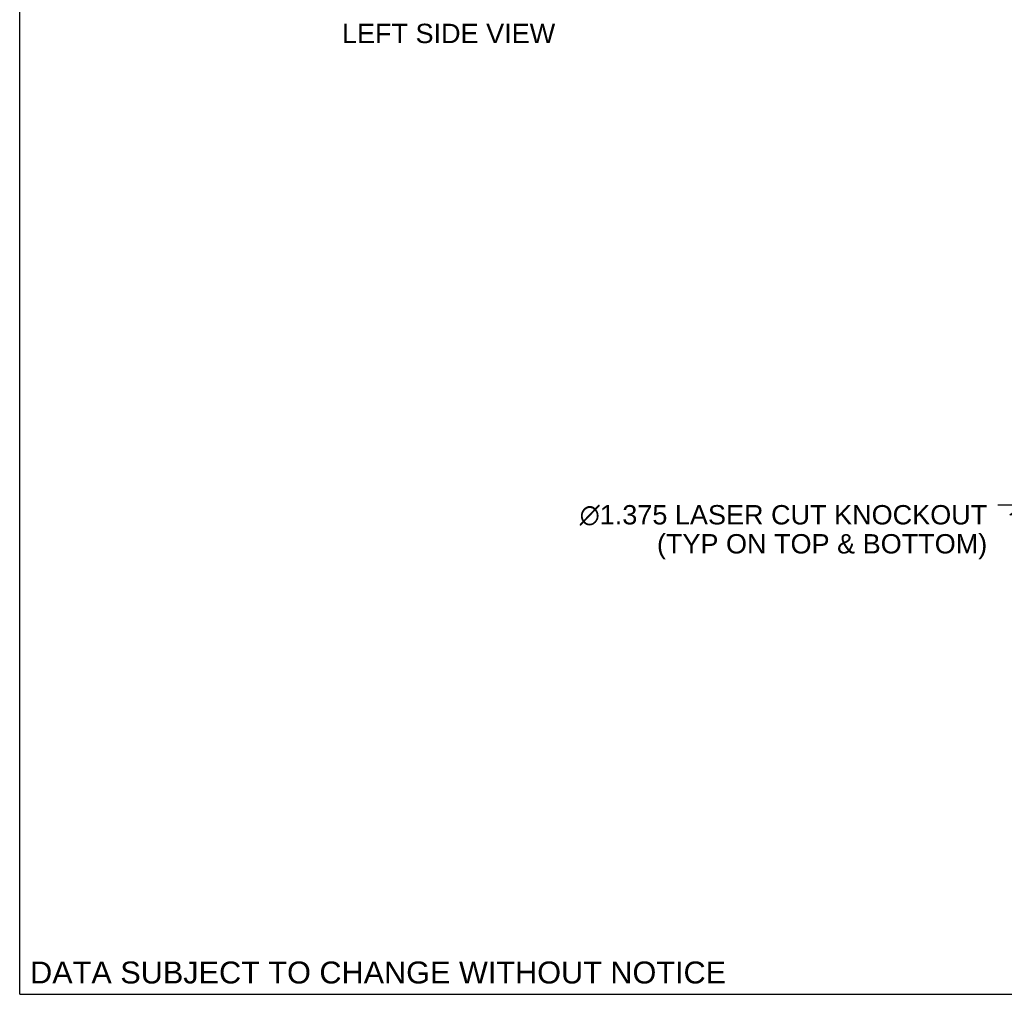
# Model space of a CAD drawing. Header units: inches. Extents: x 0 to 37.8, y 0 to 24.4.
# Tile 1 of 15: x 0 to 8.5, y 0 to 8.4. Entities that reach past the tile are written whole.
import ezdxf

# ---------------------------------------------------------------- set-up
doc = ezdxf.new("R2010")
doc.units = ezdxf.units.IN
doc.header["$LTSCALE"] = 2.077778
doc.header["$MEASUREMENT"] = 0
doc.layers.get('0').update_dxf_attribs({"linetype": 'CONTINUOUS'})
doc.styles.get("Standard").update_dxf_attribs({"font": 'arial.ttf'})
doc.dimstyles.get("Standard").update_dxf_attribs({"dimtxt": 0.188889, "dimasz": 0.222222, "dimexe": 0.09, "dimexo": 0.07, "dimgap": 0.09, "dimtad": 0, "dimtih": 1, "dimtoh": 1, "dimdec": 3, "dimzin": 4, "dimdsep": 46, "dimtxsty": 'Standard', "dimblk": '_FILLED', "dimblk1": '_FILLED', "dimblk2": '_FILLED', "dimcen": 0.09, "dimadec": 3, "dimazin": 1, "dimtp": 0.001, "dimtm": 0.001, "dimtfac": 1, "dimtdec": 3, "dimtofl": 0, "dimtmove": 0, "dimatfit": 3, "dimldrblk": '_FILLED', "dimfxl": 1, "dimtolj": 1, "dimtzin": 4, "dimarcsym": 0})

# ---------------------------------------------------------------- blocks, each defined once
blk = doc.blocks.new('_FILLED')
at = {"color": 0, "linetype": 'ByBlock'}
blk.add_solid([(0, 0), (-1, 0.2), (-1, -0.2)], dxfattribs=at)

msp = doc.modelspace()

# ---------------------------------------------------------------- linework, layer by layer
at = {"color": 7, "linetype": 'Continuous'}
for q in [(0, 24.4444), (37.7778, 0)]:
    msp.add_line((0, 0), q, dxfattribs=at)

# ---------------------------------------------------------------- texts
at = {"color": 2, "linetype": 'Continuous', "line_spacing_factor": 0.9}
for s, insert, char_height, width, attachment_point in [('LEFT SIDE VIEW', (3.6944, 8.3596), 0.166667, 1.832714, 2), (' \\fgdt;{\\fgdt;n}\\fArial;1.375 LASER CUT KNOCKOUT\\P(TYP ON TOP & BOTTOM)', (8.3345, 4.2138), 0.166667, 3.619372, 3), ('DATA SUBJECT TO CHANGE WITHOUT NOTICE', (3.0873, 0.2823), 0.188889, 5.984056, 2)]:
    msp.add_mtext(s, dxfattribs=dict(at, insert=insert, char_height=char_height, width=width, attachment_point=attachment_point))

# ---------------------------------------------------------------- leaders
at = {"color": 2, "linetype": 'Continuous', "annotation_type": 0, "has_hookline": 1, "hookline_direction": 1, "text_width": 3.5901}
msp.add_leader([(12.3538, 4.1485), (8.5288, 4.1305), (8.6468, 4.2138), (8.4245, 4.2138)], dimstyle='Standard', override={"dimtad": 0}, dxfattribs=at)

doc.saveas('drawing.dxf')
